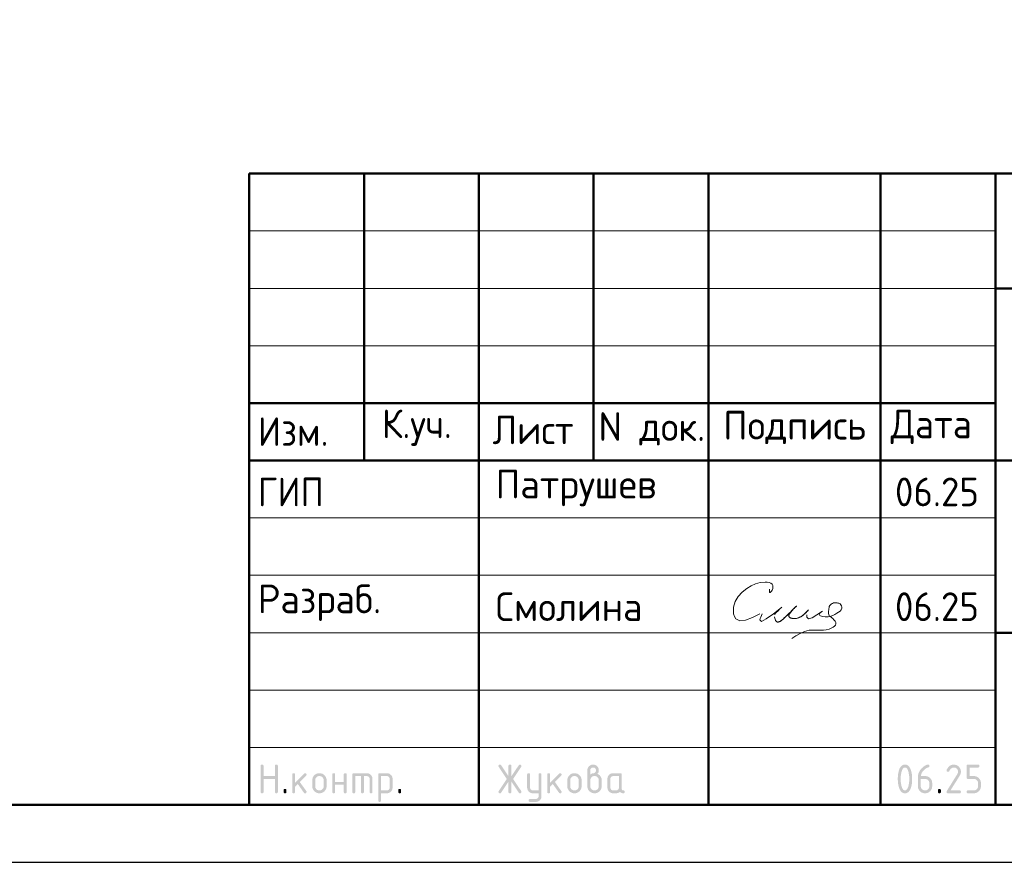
# Model space of a CAD drawing. Header units: millimetres. Extents: x 0 to 50400, y 0 to 35640.
# Tile 10 of 15: x 25200 to 35493, y 0 to 8808. Entities that reach past the tile are written whole.
import ezdxf

# ---------------------------------------------------------------- set-up
doc = ezdxf.new("R2010")
doc.units = ezdxf.units.MM
doc.layers.add('Standard', color=7, linetype='Continuous', lineweight=25)
doc.styles.add('ISOCPEUR', font='txt')

msp = doc.modelspace()

# ---------------------------------------------------------------- hatches: boundary and pattern name
at = {"layer": 'Standard', "linetype": 'Continuous', "lineweight": 25, "transparency": 33554687}
for points in [[(27719, 737), (27719, 1007), (27719, 1008), (27719, 1010), (27719, 1012), (27720, 1013), (27720, 1015), (27721, 1016), (27722, 1017), (27723, 1018), (27724, 1019), (27725, 1019), (27726, 1020), (27727, 1021), (27729, 1021), (27730, 1021), (27732, 1022), (27734, 1022), (27736, 1022), (27737, 1021), (27739, 1021), (27741, 1021), (27742, 1020), (27743, 1019), (27744, 1019), (27745, 1018), (27746, 1017), (27747, 1016), (27748, 1015), (27748, 1013), (27748, 1012), (27749, 1010), (27749, 1008), (27749, 1007), (27749, 902), (27869, 902), (27869, 1007), (27869, 1008), (27869, 1010), (27869, 1012), (27870, 1013), (27870, 1015), (27871, 1016), (27871, 1017), (27872, 1018), (27873, 1019), (27874, 1019), (27876, 1020), (27877, 1021), (27878, 1021), (27880, 1021), (27882, 1022), (27884, 1022), (27886, 1022), (27887, 1021), (27889, 1021), (27890, 1021), (27892, 1020), (27893, 1019), (27894, 1019), (27895, 1018), (27896, 1017), (27897, 1016), (27897, 1015), (27898, 1013), (27898, 1012), (27898, 1010), (27899, 1008), (27899, 1007), (27899, 737), (27899, 735), (27898, 733), (27898, 731), (27898, 730), (27897, 729), (27897, 727), (27896, 726), (27895, 725), (27894, 724), (27893, 724), (27892, 723), (27890, 722), (27889, 722), (27887, 722), (27886, 722), (27884, 722), (27882, 722), (27880, 722), (27878, 722), (27877, 722), (27876, 723), (27874, 724), (27873, 724), (27872, 725), (27871, 726), (27871, 727), (27870, 729), (27870, 730), (27869, 731), (27869, 733), (27869, 735), (27869, 737), (27869, 872), (27749, 872), (27749, 737), (27749, 735), (27749, 733), (27748, 731), (27748, 730), (27748, 729), (27747, 727), (27746, 726), (27745, 725), (27744, 724), (27743, 724), (27742, 723), (27741, 722), (27739, 722), (27737, 722), (27736, 722), (27734, 722), (27732, 722), (27730, 722), (27729, 722), (27727, 722), (27726, 723), (27725, 724), (27724, 724), (27723, 725), (27722, 726), (27721, 727), (27720, 729), (27720, 730), (27719, 731), (27719, 733), (27719, 735)], [(28079, 833), (28173, 927), (28174, 928), (28175, 929), (28177, 930), (28178, 930), (28179, 931), (28181, 931), (28182, 931), (28184, 931), (28186, 931), (28187, 931), (28189, 931), (28190, 930), (28192, 930), (28193, 929), (28194, 929), (28195, 928), (28196, 927), (28197, 926), (28197, 924), (28198, 923), (28198, 922), (28198, 920), (28199, 918), (28199, 916), (28199, 915), (28198, 914), (28198, 912), (28198, 911), (28197, 910), (28196, 908), (28195, 907), (28194, 906), (28128, 840), (28196, 745), (28197, 743), (28198, 741), (28199, 739), (28199, 736), (28199, 734), (28198, 733), (28198, 731), (28198, 730), (28197, 728), (28197, 727), (28196, 726), (28195, 725), (28194, 724), (28193, 724), (28192, 723), (28190, 722), (28189, 722), (28187, 722), (28186, 722), (28184, 722), (28182, 722), (28180, 722), (28178, 722), (28177, 723), (28175, 724), (28174, 725), (28172, 726), (28171, 728), (28107, 819), (28079, 791), (28079, 737), (28079, 735), (28078, 733), (28078, 731), (28078, 730), (28077, 729), (28077, 727), (28076, 726), (28075, 725), (28074, 724), (28073, 724), (28072, 723), (28070, 722), (28069, 722), (28067, 722), (28066, 722), (28064, 722), (28062, 722), (28060, 722), (28059, 722), (28057, 722), (28056, 723), (28055, 724), (28053, 724), (28052, 725), (28051, 726), (28051, 727), (28050, 729), (28050, 730), (28049, 731), (28049, 733), (28049, 735), (28049, 737), (28049, 916), (28049, 918), (28049, 920), (28049, 922), (28050, 923), (28050, 924), (28051, 926), (28051, 927), (28052, 928), (28053, 929), (28055, 929), (28056, 930), (28057, 930), (28059, 931), (28060, 931), (28062, 931), (28064, 931), (28066, 931), (28067, 931), (28069, 931), (28070, 930), (28072, 930), (28073, 929), (28074, 929), (28075, 928), (28076, 927), (28077, 926), (28077, 924), (28078, 923), (28078, 922), (28078, 920), (28079, 918), (28079, 916)], [(28498, 811), (28498, 737), (28498, 735), (28498, 733), (28498, 731), (28497, 730), (28497, 729), (28496, 727), (28496, 726), (28495, 725), (28494, 724), (28493, 724), (28491, 723), (28490, 722), (28489, 722), (28487, 722), (28485, 722), (28483, 722), (28481, 722), (28480, 722), (28478, 722), (28477, 722), (28475, 723), (28474, 724), (28473, 724), (28472, 725), (28471, 726), (28470, 727), (28470, 729), (28469, 730), (28469, 731), (28469, 733), (28468, 735), (28468, 737), (28468, 916), (28468, 918), (28469, 920), (28469, 922), (28469, 923), (28470, 924), (28470, 926), (28471, 927), (28472, 928), (28473, 929), (28474, 929), (28475, 930), (28477, 930), (28478, 931), (28480, 931), (28481, 931), (28483, 931), (28485, 931), (28487, 931), (28489, 931), (28490, 930), (28491, 930), (28493, 929), (28494, 929), (28495, 928), (28496, 927), (28496, 926), (28497, 924), (28497, 923), (28498, 922), (28498, 920), (28498, 918), (28498, 916), (28498, 841), (28588, 841), (28588, 916), (28588, 918), (28588, 920), (28588, 922), (28589, 923), (28589, 924), (28590, 926), (28591, 927), (28592, 928), (28593, 929), (28594, 929), (28595, 930), (28596, 930), (28598, 931), (28600, 931), (28601, 931), (28603, 931), (28605, 931), (28607, 931), (28608, 931), (28610, 930), (28611, 930), (28612, 929), (28613, 929), (28614, 928), (28615, 927), (28616, 926), (28617, 924), (28617, 923), (28618, 922), (28618, 920), (28618, 918), (28618, 916), (28618, 737), (28618, 735), (28618, 733), (28618, 731), (28617, 730), (28617, 729), (28616, 727), (28615, 726), (28614, 725), (28613, 724), (28612, 724), (28611, 723), (28610, 722), (28608, 722), (28607, 722), (28605, 722), (28603, 722), (28601, 722), (28600, 722), (28598, 722), (28596, 722), (28595, 723), (28594, 724), (28593, 724), (28592, 725), (28591, 726), (28590, 727), (28589, 729), (28589, 730), (28588, 731), (28588, 733), (28588, 735), (28588, 737), (28588, 811)], [(28693, 931), (28828, 931), (28831, 931), (28834, 931), (28837, 931), (28840, 930), (28843, 930), (28846, 929), (28849, 928), (28851, 927), (28854, 926), (28856, 925), (28859, 923), (28861, 922), (28864, 920), (28866, 918), (28868, 916), (28871, 914), (28873, 912), (28875, 909), (28877, 907), (28878, 905), (28880, 902), (28881, 900), (28883, 897), (28884, 895), (28885, 892), (28886, 889), (28886, 886), (28887, 883), (28887, 881), (28888, 878), (28888, 875), (28888, 871), (28888, 737), (28888, 735), (28888, 733), (28888, 731), (28887, 730), (28887, 729), (28886, 727), (28885, 726), (28884, 725), (28883, 724), (28882, 724), (28881, 723), (28880, 722), (28878, 722), (28877, 722), (28875, 722), (28873, 722), (28871, 722), (28869, 722), (28868, 722), (28866, 722), (28865, 723), (28864, 724), (28863, 724), (28862, 725), (28861, 726), (28860, 727), (28859, 729), (28859, 730), (28858, 731), (28858, 733), (28858, 735), (28858, 737), (28858, 871), (28858, 875), (28857, 877), (28857, 880), (28856, 883), (28855, 886), (28853, 888), (28851, 891), (28849, 893), (28847, 895), (28845, 896), (28842, 898), (28840, 899), (28837, 900), (28834, 901), (28831, 901), (28828, 901), (28798, 901), (28798, 737), (28798, 735), (28798, 733), (28798, 731), (28797, 730), (28797, 729), (28796, 727), (28795, 726), (28794, 725), (28793, 724), (28792, 724), (28791, 723), (28790, 722), (28788, 722), (28787, 722), (28785, 722), (28783, 722), (28781, 722), (28780, 722), (28778, 722), (28777, 722), (28775, 723), (28774, 724), (28773, 724), (28772, 725), (28771, 726), (28770, 727), (28769, 729), (28769, 730), (28769, 731), (28768, 733), (28768, 735), (28768, 737), (28768, 901), (28708, 901), (28708, 737), (28708, 735), (28708, 733), (28708, 731), (28707, 730), (28707, 729), (28706, 727), (28705, 726), (28704, 725), (28704, 724), (28702, 724), (28701, 723), (28700, 722), (28698, 722), (28697, 722), (28695, 722), (28693, 722), (28691, 722), (28690, 722), (28688, 722), (28687, 722), (28685, 723), (28684, 724), (28683, 724), (28682, 725), (28681, 726), (28680, 727), (28680, 729), (28679, 730), (28679, 731), (28678, 733), (28678, 735), (28678, 737), (28678, 916), (28678, 918), (28678, 920), (28679, 922), (28679, 923), (28680, 924), (28680, 926), (28681, 927), (28682, 928), (28683, 929), (28684, 929), (28685, 930), (28687, 930), (28688, 931), (28690, 931), (28691, 931)], [(30310, 844), (30233, 728), (30232, 726), (30230, 725), (30229, 724), (30227, 723), (30226, 722), (30224, 722), (30222, 722), (30220, 722), (30218, 722), (30217, 722), (30215, 722), (30214, 723), (30212, 723), (30211, 724), (30210, 724), (30209, 725), (30208, 726), (30207, 728), (30207, 729), (30206, 730), (30206, 732), (30206, 734), (30205, 735), (30205, 737), (30205, 739), (30206, 741), (30207, 743), (30208, 745), (30292, 871), (30208, 998), (30207, 1000), (30206, 1002), (30205, 1004), (30205, 1006), (30205, 1008), (30206, 1010), (30206, 1011), (30206, 1013), (30207, 1014), (30207, 1015), (30208, 1017), (30209, 1018), (30210, 1019), (30211, 1019), (30212, 1020), (30214, 1021), (30215, 1021), (30217, 1021), (30218, 1022), (30220, 1022), (30222, 1022), (30224, 1021), (30226, 1021), (30227, 1020), (30229, 1019), (30230, 1018), (30232, 1016), (30233, 1015), (30310, 899), (30310, 1007), (30310, 1008), (30310, 1010), (30311, 1012), (30311, 1013), (30312, 1015), (30312, 1016), (30313, 1017), (30314, 1018), (30315, 1019), (30316, 1019), (30317, 1020), (30319, 1021), (30320, 1021), (30322, 1021), (30323, 1022), (30325, 1022), (30327, 1022), (30329, 1021), (30330, 1021), (30332, 1021), (30333, 1020), (30334, 1019), (30336, 1019), (30337, 1018), (30337, 1017), (30338, 1016), (30339, 1015), (30339, 1013), (30340, 1012), (30340, 1010), (30340, 1008), (30340, 1007), (30340, 899), (30418, 1015), (30419, 1016), (30420, 1018), (30422, 1019), (30423, 1020), (30425, 1021), (30427, 1021), (30428, 1022), (30430, 1022), (30432, 1022), (30433, 1021), (30435, 1021), (30436, 1020), (30437, 1020), (30439, 1019), (30440, 1018), (30441, 1017), (30442, 1016), (30443, 1015), (30444, 1013), (30444, 1012), (30445, 1011), (30445, 1009), (30445, 1008), (30445, 1006), (30445, 1004), (30445, 1002), (30444, 1000), (30443, 998), (30358, 871), (30443, 745), (30444, 743), (30445, 741), (30445, 739), (30445, 737), (30445, 735), (30445, 734), (30445, 732), (30444, 731), (30444, 730), (30443, 728), (30442, 727), (30441, 726), (30440, 725), (30439, 724), (30438, 723), (30436, 723), (30435, 722), (30434, 722), (30432, 722), (30431, 722), (30429, 722), (30427, 722), (30425, 722), (30423, 723), (30422, 724), (30420, 725), (30419, 726), (30418, 728), (30340, 844), (30340, 737), (30340, 735), (30340, 733), (30340, 731), (30339, 730), (30339, 729), (30338, 727), (30337, 726), (30337, 725), (30336, 724), (30334, 724), (30333, 723), (30332, 722), (30330, 722), (30329, 722), (30327, 722), (30325, 722), (30323, 722), (30322, 722), (30320, 722), (30319, 722), (30317, 723), (30316, 724), (30315, 724), (30314, 725), (30313, 726), (30312, 727), (30312, 729), (30311, 730), (30311, 731), (30310, 733), (30310, 735), (30310, 737)], [(30625, 691), (30625, 722), (30565, 722), (30562, 722), (30559, 722), (30556, 722), (30553, 723), (30550, 723), (30547, 724), (30545, 725), (30542, 726), (30539, 727), (30537, 728), (30534, 730), (30532, 731), (30529, 733), (30527, 735), (30525, 737), (30523, 739), (30521, 741), (30519, 744), (30517, 746), (30515, 748), (30513, 751), (30512, 753), (30511, 756), (30510, 758), (30509, 761), (30508, 764), (30507, 767), (30506, 769), (30506, 772), (30506, 775), (30505, 778), (30505, 781), (30505, 916), (30505, 918), (30506, 920), (30506, 922), (30506, 923), (30507, 924), (30507, 926), (30508, 927), (30509, 928), (30510, 929), (30511, 929), (30512, 930), (30514, 930), (30515, 931), (30517, 931), (30518, 931), (30520, 931), (30522, 931), (30524, 931), (30526, 931), (30527, 930), (30528, 930), (30530, 929), (30531, 929), (30532, 928), (30533, 927), (30533, 926), (30534, 924), (30534, 923), (30535, 922), (30535, 920), (30535, 918), (30535, 916), (30535, 782), (30535, 779), (30536, 776), (30536, 773), (30538, 770), (30539, 768), (30540, 765), (30542, 763), (30544, 760), (30546, 758), (30549, 757), (30551, 755), (30554, 754), (30557, 753), (30559, 752), (30562, 752), (30565, 752), (30625, 752), (30625, 916), (30625, 918), (30625, 920), (30625, 922), (30626, 923), (30626, 924), (30627, 926), (30628, 927), (30629, 928), (30630, 929), (30631, 929), (30632, 930), (30633, 930), (30635, 931), (30636, 931), (30638, 931), (30640, 931), (30642, 931), (30644, 931), (30645, 931), (30647, 930), (30648, 930), (30649, 929), (30650, 929), (30651, 928), (30652, 927), (30653, 926), (30654, 924), (30654, 923), (30655, 922), (30655, 920), (30655, 918), (30655, 916), (30655, 692), (30655, 688), (30655, 685), (30655, 682), (30654, 680), (30653, 677), (30653, 674), (30652, 671), (30651, 669), (30650, 666), (30648, 663), (30647, 661), (30645, 658), (30644, 656), (30642, 654), (30640, 651), (30638, 649), (30636, 647), (30634, 645), (30631, 643), (30629, 641), (30627, 640), (30624, 638), (30621, 637), (30619, 636), (30616, 635), (30613, 634), (30611, 633), (30608, 633), (30605, 632), (30602, 632), (30599, 632), (30596, 632), (30535, 632), (30534, 632), (30532, 632), (30530, 632), (30529, 633), (30527, 633), (30526, 634), (30525, 634), (30524, 635), (30523, 636), (30522, 638), (30522, 639), (30521, 640), (30521, 642), (30521, 643), (30520, 645), (30520, 647), (30520, 648), (30521, 650), (30521, 651), (30522, 652), (30522, 654), (30523, 655), (30524, 656), (30525, 657), (30526, 658), (30527, 659), (30529, 660), (30530, 661), (30531, 661), (30533, 661), (30534, 662), (30535, 662), (30595, 662), (30598, 662), (30601, 662), (30604, 663), (30607, 664), (30609, 665), (30612, 666), (30614, 668), (30616, 670), (30619, 672), (30620, 675), (30622, 677), (30623, 680), (30624, 682), (30624, 685), (30625, 688)], [(30745, 833), (30840, 927), (30841, 928), (30842, 929), (30843, 930), (30844, 930), (30846, 931), (30847, 931), (30849, 931), (30850, 931), (30852, 931), (30854, 931), (30855, 931), (30857, 930), (30858, 930), (30859, 929), (30860, 929), (30861, 928), (30862, 927), (30863, 926), (30864, 924), (30864, 923), (30865, 922), (30865, 920), (30865, 918), (30865, 916), (30865, 915), (30865, 914), (30865, 912), (30864, 911), (30863, 910), (30863, 908), (30862, 907), (30861, 906), (30795, 840), (30862, 745), (30864, 743), (30864, 741), (30865, 739), (30865, 736), (30865, 734), (30865, 733), (30865, 731), (30864, 730), (30864, 728), (30863, 727), (30862, 726), (30861, 725), (30860, 724), (30859, 724), (30858, 723), (30857, 722), (30855, 722), (30854, 722), (30852, 722), (30850, 722), (30848, 722), (30846, 722), (30845, 722), (30843, 723), (30842, 724), (30840, 725), (30839, 726), (30838, 728), (30773, 819), (30745, 791), (30745, 737), (30745, 735), (30745, 733), (30745, 731), (30744, 730), (30744, 729), (30743, 727), (30742, 726), (30741, 725), (30741, 724), (30739, 724), (30738, 723), (30737, 722), (30735, 722), (30734, 722), (30732, 722), (30730, 722), (30728, 722), (30727, 722), (30725, 722), (30724, 722), (30722, 723), (30721, 724), (30720, 724), (30719, 725), (30718, 726), (30717, 727), (30717, 729), (30716, 730), (30716, 731), (30715, 733), (30715, 735), (30715, 737), (30715, 916), (30715, 918), (30715, 920), (30716, 922), (30716, 923), (30717, 924), (30717, 926), (30718, 927), (30719, 928), (30720, 929), (30721, 929), (30722, 930), (30724, 930), (30725, 931), (30727, 931), (30728, 931), (30730, 931), (30732, 931), (30734, 931), (30735, 931), (30737, 930), (30738, 930), (30739, 929), (30741, 929), (30741, 928), (30742, 927), (30743, 926), (30744, 924), (30744, 923), (30745, 922), (30745, 920), (30745, 918), (30745, 916)], [(34965, 1022), (34968, 1022), (34972, 1021), (34976, 1021), (34980, 1020), (34983, 1019), (34987, 1018), (34990, 1017), (34993, 1016), (34997, 1015), (35000, 1013), (35003, 1011), (35006, 1009), (35009, 1007), (35012, 1005), (35015, 1002), (35018, 1000), (35020, 997), (35023, 994), (35025, 991), (35027, 988), (35029, 985), (35031, 982), (35033, 979), (35034, 975), (35035, 972), (35036, 969), (35038, 965), (35038, 962), (35039, 958), (35039, 954), (35040, 950), (35040, 947), (35040, 941), (35039, 936), (35038, 930), (35036, 925), (35034, 920), (35032, 914), (35029, 909), (35026, 903), (34931, 752), (35025, 752), (35026, 752), (35028, 751), (35030, 751), (35031, 751), (35033, 750), (35034, 749), (35035, 749), (35036, 748), (35037, 747), (35037, 746), (35038, 745), (35039, 743), (35039, 742), (35039, 740), (35040, 738), (35040, 737), (35040, 735), (35039, 733), (35039, 731), (35039, 730), (35038, 729), (35037, 727), (35037, 726), (35036, 725), (35035, 724), (35034, 724), (35033, 723), (35031, 722), (35030, 722), (35028, 722), (35026, 722), (35025, 722), (34905, 722), (34903, 722), (34901, 722), (34899, 722), (34898, 722), (34897, 723), (34895, 724), (34894, 724), (34893, 725), (34892, 726), (34892, 727), (34891, 729), (34891, 730), (34890, 731), (34890, 733), (34890, 735), (34890, 737), (34890, 739), (34890, 741), (34891, 743), (34892, 745), (35002, 922), (35004, 925), (35005, 928), (35007, 931), (35008, 934), (35009, 937), (35009, 940), (35010, 943), (35010, 946), (35010, 951), (35009, 955), (35008, 960), (35006, 964), (35005, 968), (35002, 971), (35000, 975), (34996, 978), (34993, 982), (34989, 984), (34986, 987), (34982, 988), (34978, 990), (34974, 991), (34969, 991), (34965, 991), (34961, 991), (34958, 991), (34955, 990), (34952, 989), (34949, 988), (34946, 986), (34943, 984), (34940, 982), (34937, 980), (34934, 977), (34931, 974), (34929, 970), (34926, 967), (34923, 963), (34920, 958), (34918, 954), (34917, 952), (34915, 951), (34914, 949), (34912, 948), (34911, 947), (34909, 947), (34907, 947), (34905, 947), (34903, 947), (34901, 947), (34899, 947), (34898, 947), (34897, 948), (34895, 949), (34894, 949), (34893, 950), (34892, 951), (34892, 952), (34891, 954), (34891, 955), (34890, 956), (34890, 958), (34890, 960), (34890, 961), (34890, 963), (34890, 965), (34890, 966), (34891, 968), (34894, 974), (34898, 980), (34902, 986), (34906, 991), (34910, 996), (34914, 1000), (34919, 1005), (34923, 1008), (34928, 1011), (34933, 1014), (34938, 1016), (34943, 1018), (34948, 1020), (34953, 1021), (34959, 1022)], [(35100, 887), (35100, 1007), (35100, 1008), (35100, 1010), (35100, 1012), (35100, 1013), (35101, 1015), (35102, 1016), (35102, 1017), (35103, 1018), (35104, 1019), (35105, 1019), (35107, 1020), (35108, 1021), (35109, 1021), (35111, 1021), (35113, 1022), (35114, 1022), (35219, 1022), (35221, 1022), (35223, 1021), (35224, 1021), (35226, 1021), (35227, 1020), (35228, 1019), (35229, 1019), (35230, 1018), (35231, 1017), (35232, 1016), (35233, 1014), (35233, 1013), (35234, 1012), (35234, 1010), (35234, 1008), (35234, 1007), (35234, 1005), (35234, 1003), (35234, 1001), (35233, 1000), (35233, 999), (35232, 997), (35231, 996), (35230, 995), (35229, 994), (35228, 994), (35227, 993), (35226, 992), (35224, 992), (35223, 992), (35221, 991), (35219, 991), (35130, 991), (35130, 902), (35174, 902), (35178, 902), (35182, 901), (35186, 901), (35189, 900), (35193, 900), (35196, 899), (35200, 897), (35203, 896), (35207, 895), (35210, 893), (35213, 891), (35216, 889), (35219, 887), (35222, 885), (35225, 882), (35227, 880), (35230, 877), (35232, 874), (35235, 871), (35237, 868), (35239, 865), (35241, 862), (35242, 859), (35244, 855), (35245, 852), (35246, 849), (35247, 845), (35248, 841), (35249, 838), (35249, 834), (35249, 830), (35249, 827), (35249, 797), (35249, 793), (35249, 789), (35249, 785), (35248, 782), (35247, 778), (35246, 775), (35245, 771), (35244, 768), (35242, 764), (35241, 761), (35239, 758), (35237, 755), (35235, 752), (35232, 749), (35230, 746), (35227, 743), (35224, 741), (35222, 738), (35219, 736), (35216, 734), (35213, 732), (35209, 730), (35206, 728), (35203, 727), (35200, 726), (35196, 725), (35193, 724), (35189, 723), (35186, 722), (35182, 722), (35178, 722), (35174, 722), (35114, 722), (35113, 722), (35111, 722), (35109, 722), (35108, 722), (35107, 723), (35105, 724), (35104, 724), (35103, 725), (35102, 726), (35102, 727), (35101, 729), (35100, 730), (35100, 731), (35100, 733), (35100, 735), (35100, 737), (35100, 738), (35100, 740), (35100, 742), (35100, 743), (35101, 745), (35102, 746), (35102, 747), (35103, 748), (35104, 749), (35105, 749), (35107, 750), (35108, 751), (35109, 751), (35111, 751), (35113, 752), (35114, 752), (35174, 752), (35179, 752), (35183, 752), (35188, 753), (35192, 755), (35196, 756), (35199, 759), (35203, 761), (35206, 765), (35209, 768), (35212, 772), (35214, 775), (35216, 779), (35218, 783), (35218, 788), (35219, 792), (35219, 797), (35219, 827), (35219, 831), (35218, 836), (35218, 840), (35216, 844), (35214, 848), (35212, 851), (35209, 855), (35206, 858), (35203, 862), (35199, 864), (35195, 867), (35192, 868), (35188, 870), (35183, 871), (35179, 872), (35174, 872), (35114, 872), (35113, 872), (35111, 872), (35109, 872), (35108, 872), (35107, 873), (35105, 874), (35104, 874), (35103, 875), (35102, 876), (35102, 877), (35101, 879), (35100, 880), (35100, 881), (35100, 883), (35100, 885)], [(27959, 752), (27959, 753), (27959, 755), (27959, 757), (27960, 758), (27960, 760), (27961, 761), (27962, 762), (27963, 763), (27963, 764), (27965, 765), (27966, 765), (27967, 766), (27969, 766), (27970, 766), (27972, 767), (27974, 767), (27976, 767), (27977, 766), (27979, 766), (27980, 766), (27982, 765), (27983, 765), (27984, 764), (27985, 763), (27986, 762), (27987, 761), (27987, 760), (27988, 758), (27988, 757), (27989, 755), (27989, 753), (27989, 752), (27989, 737), (27989, 735), (27989, 733), (27988, 731), (27988, 730), (27987, 729), (27987, 727), (27986, 726), (27985, 725), (27984, 724), (27983, 724), (27982, 723), (27980, 722), (27979, 722), (27977, 722), (27976, 722), (27974, 722), (27972, 722), (27970, 722), (27969, 722), (27967, 722), (27966, 723), (27965, 724), (27963, 724), (27963, 725), (27962, 726), (27961, 727), (27960, 729), (27960, 730), (27959, 731), (27959, 733), (27959, 735), (27959, 737)], [(29158, 752), (29158, 753), (29158, 755), (29158, 757), (29159, 758), (29159, 760), (29160, 761), (29161, 762), (29162, 763), (29163, 764), (29164, 765), (29165, 765), (29166, 766), (29168, 766), (29169, 766), (29171, 767), (29173, 767), (29175, 767), (29177, 766), (29178, 766), (29180, 766), (29181, 765), (29182, 765), (29183, 764), (29184, 763), (29185, 762), (29186, 761), (29187, 760), (29187, 758), (29188, 757), (29188, 755), (29188, 753), (29188, 752), (29188, 737), (29188, 735), (29188, 733), (29188, 731), (29187, 730), (29187, 729), (29186, 727), (29185, 726), (29184, 725), (29183, 724), (29182, 724), (29181, 723), (29180, 722), (29178, 722), (29177, 722), (29175, 722), (29173, 722), (29171, 722), (29169, 722), (29168, 722), (29166, 722), (29165, 723), (29164, 724), (29163, 724), (29162, 725), (29161, 726), (29160, 727), (29159, 729), (29159, 730), (29158, 731), (29158, 733), (29158, 735), (29158, 737)], [(34800, 752), (34800, 753), (34800, 755), (34800, 757), (34801, 758), (34801, 760), (34802, 761), (34803, 762), (34804, 763), (34804, 764), (34806, 765), (34807, 765), (34808, 766), (34810, 766), (34811, 766), (34813, 767), (34815, 767), (34817, 767), (34818, 766), (34820, 766), (34821, 766), (34823, 765), (34824, 765), (34825, 764), (34826, 763), (34827, 762), (34828, 761), (34828, 760), (34829, 758), (34829, 757), (34830, 755), (34830, 753), (34830, 752), (34830, 737), (34830, 735), (34830, 733), (34829, 731), (34829, 730), (34828, 729), (34828, 727), (34827, 726), (34826, 725), (34825, 724), (34824, 724), (34823, 723), (34821, 722), (34820, 722), (34818, 722), (34817, 722), (34815, 722), (34813, 722), (34811, 722), (34810, 722), (34808, 722), (34807, 723), (34806, 724), (34804, 724), (34804, 725), (34803, 726), (34802, 727), (34801, 729), (34801, 730), (34800, 731), (34800, 733), (34800, 735), (34800, 737)]]:
    msp.add_hatch(color=7, dxfattribs=at).paths.add_polyline_path(points, flags=16)
h = msp.add_hatch(color=7, dxfattribs=at)
h.paths.add_polyline_path([(28259, 796), (28259, 856), (28259, 860), (28259, 864), (28259, 868), (28260, 871), (28261, 875), (28262, 878), (28263, 882), (28264, 885), (28265, 889), (28267, 892), (28269, 895), (28271, 898), (28273, 901), (28275, 904), (28278, 907), (28280, 909), (28283, 912), (28286, 915), (28289, 917), (28292, 919), (28295, 921), (28298, 923), (28301, 925), (28305, 926), (28308, 927), (28311, 928), (28315, 929), (28318, 930), (28322, 931), (28326, 931), (28329, 931), (28333, 931), (28337, 931), (28341, 931), (28345, 931), (28349, 930), (28352, 929), (28356, 928), (28359, 927), (28362, 926), (28366, 925), (28369, 923), (28372, 921), (28375, 919), (28378, 917), (28381, 915), (28384, 912), (28387, 910), (28389, 907), (28392, 904), (28394, 901), (28396, 898), (28398, 895), (28400, 892), (28401, 889), (28403, 886), (28404, 882), (28405, 879), (28406, 875), (28407, 872), (28408, 868), (28408, 864), (28408, 860), (28408, 856), (28408, 796), (28408, 793), (28408, 789), (28408, 785), (28407, 781), (28406, 778), (28405, 774), (28404, 771), (28403, 768), (28401, 764), (28400, 761), (28398, 758), (28396, 755), (28394, 752), (28391, 749), (28389, 746), (28386, 743), (28384, 741), (28381, 738), (28378, 736), (28375, 734), (28372, 732), (28369, 730), (28365, 728), (28362, 727), (28359, 726), (28355, 725), (28352, 724), (28348, 723), (28345, 722), (28341, 722), (28337, 722), (28333, 722), (28329, 722), (28326, 722), (28322, 722), (28318, 723), (28315, 724), (28311, 725), (28308, 726), (28305, 727), (28301, 728), (28298, 730), (28295, 732), (28292, 734), (28289, 736), (28286, 738), (28283, 741), (28280, 743), (28278, 746), (28275, 749), (28273, 752), (28271, 755), (28269, 758), (28267, 761), (28265, 764), (28264, 768), (28263, 771), (28262, 774), (28261, 778), (28260, 781), (28259, 785), (28259, 789), (28259, 793)], flags=16)
h.paths.add_polyline_path([(28378, 797), (28378, 857), (28378, 861), (28377, 866), (28377, 870), (28375, 874), (28373, 878), (28371, 881), (28368, 885), (28365, 888), (28362, 892), (28358, 894), (28355, 897), (28351, 898), (28347, 900), (28342, 901), (28338, 902), (28333, 902), (28329, 902), (28324, 901), (28320, 900), (28316, 898), (28312, 897), (28309, 894), (28305, 892), (28302, 888), (28298, 885), (28296, 881), (28293, 878), (28292, 874), (28290, 870), (28289, 866), (28289, 861), (28289, 857), (28289, 797), (28289, 792), (28289, 788), (28290, 783), (28292, 779), (28293, 775), (28296, 772), (28298, 768), (28302, 765), (28305, 761), (28308, 759), (28312, 756), (28316, 755), (28320, 753), (28324, 752), (28329, 752), (28333, 752), (28338, 752), (28342, 752), (28347, 753), (28351, 755), (28355, 757), (28358, 759), (28362, 761), (28365, 765), (28368, 768), (28371, 772), (28373, 775), (28375, 779), (28377, 783), (28377, 788), (28378, 792)])
h = msp.add_hatch(color=7, dxfattribs=at)
h.paths.add_polyline_path([(28948, 916), (28948, 918), (28948, 920), (28949, 922), (28949, 923), (28950, 924), (28950, 926), (28951, 927), (28952, 928), (28953, 929), (28954, 929), (28955, 930), (28957, 930), (28958, 931), (28960, 931), (28961, 931), (28963, 931), (29038, 931), (29041, 931), (29044, 931), (29047, 931), (29050, 930), (29053, 930), (29056, 929), (29059, 928), (29061, 927), (29064, 926), (29066, 925), (29069, 923), (29071, 922), (29074, 920), (29076, 918), (29078, 916), (29080, 914), (29083, 912), (29085, 910), (29086, 907), (29088, 905), (29090, 902), (29091, 900), (29092, 897), (29094, 895), (29095, 892), (29095, 889), (29096, 886), (29097, 884), (29097, 881), (29098, 878), (29098, 875), (29098, 871), (29098, 781), (29098, 778), (29098, 775), (29097, 772), (29097, 769), (29096, 767), (29095, 764), (29095, 761), (29094, 758), (29092, 756), (29091, 753), (29090, 751), (29088, 748), (29086, 746), (29085, 744), (29083, 741), (29081, 739), (29078, 737), (29076, 735), (29074, 733), (29071, 731), (29069, 730), (29066, 728), (29064, 727), (29061, 726), (29059, 725), (29056, 724), (29053, 723), (29050, 723), (29047, 722), (29044, 722), (29041, 722), (29038, 722), (28978, 722), (28978, 647), (28978, 645), (28978, 643), (28978, 641), (28977, 640), (28977, 639), (28976, 638), (28975, 636), (28974, 635), (28973, 634), (28972, 634), (28971, 633), (28970, 633), (28968, 632), (28967, 632), (28965, 632), (28963, 632), (28961, 632), (28960, 632), (28958, 632), (28957, 633), (28955, 633), (28954, 634), (28953, 634), (28952, 635), (28951, 636), (28950, 638), (28950, 639), (28949, 640), (28949, 641), (28948, 643), (28948, 645), (28948, 647)], flags=16)
h.paths.add_polyline_path([(28978, 901), (28978, 752), (29038, 752), (29041, 752), (29044, 752), (29047, 753), (29049, 754), (29052, 755), (29054, 757), (29057, 758), (29059, 760), (29061, 763), (29063, 765), (29065, 767), (29066, 770), (29067, 773), (29067, 776), (29068, 778), (29068, 782), (29068, 871), (29068, 875), (29067, 877), (29067, 880), (29066, 883), (29065, 886), (29063, 888), (29061, 891), (29059, 893), (29057, 895), (29055, 896), (29052, 898), (29050, 899), (29047, 900), (29044, 901), (29041, 901), (29038, 901)])
h = msp.add_hatch(color=7, dxfattribs=at)
h.paths.add_polyline_path([(30925, 796), (30925, 856), (30925, 860), (30925, 864), (30926, 868), (30926, 871), (30927, 875), (30928, 878), (30929, 882), (30930, 885), (30932, 889), (30934, 892), (30935, 895), (30937, 898), (30939, 901), (30942, 904), (30944, 907), (30947, 909), (30950, 912), (30952, 915), (30955, 917), (30958, 919), (30961, 921), (30965, 923), (30968, 925), (30971, 926), (30974, 927), (30978, 928), (30981, 929), (30985, 930), (30988, 931), (30992, 931), (30996, 931), (31000, 931), (31004, 931), (31008, 931), (31011, 931), (31015, 930), (31019, 929), (31022, 928), (31026, 927), (31029, 926), (31032, 925), (31035, 923), (31039, 921), (31042, 919), (31045, 917), (31047, 915), (31050, 912), (31053, 910), (31056, 907), (31058, 904), (31060, 901), (31063, 898), (31065, 895), (31066, 892), (31068, 889), (31069, 886), (31071, 882), (31072, 879), (31073, 875), (31073, 872), (31074, 868), (31074, 864), (31075, 860), (31075, 856), (31075, 796), (31075, 793), (31074, 789), (31074, 785), (31073, 781), (31073, 778), (31072, 774), (31071, 771), (31069, 768), (31068, 764), (31066, 761), (31064, 758), (31062, 755), (31060, 752), (31058, 749), (31056, 746), (31053, 743), (31050, 741), (31047, 738), (31044, 736), (31041, 734), (31038, 732), (31035, 730), (31032, 728), (31029, 727), (31025, 726), (31022, 725), (31018, 724), (31015, 723), (31011, 722), (31007, 722), (31004, 722), (31000, 722), (30996, 722), (30992, 722), (30988, 722), (30985, 723), (30981, 724), (30978, 725), (30974, 726), (30971, 727), (30968, 728), (30965, 730), (30961, 732), (30958, 734), (30955, 736), (30952, 738), (30950, 741), (30947, 743), (30944, 746), (30942, 749), (30939, 752), (30937, 755), (30935, 758), (30934, 761), (30932, 764), (30930, 768), (30929, 771), (30928, 774), (30927, 778), (30926, 781), (30926, 785), (30925, 789), (30925, 793)], flags=16)
h.paths.add_polyline_path([(31045, 797), (31045, 857), (31045, 861), (31044, 866), (31043, 870), (31041, 874), (31040, 878), (31037, 881), (31035, 885), (31032, 888), (31028, 892), (31025, 894), (31021, 897), (31017, 898), (31013, 900), (31009, 901), (31004, 902), (31000, 902), (30995, 902), (30991, 901), (30987, 900), (30983, 898), (30979, 897), (30975, 894), (30971, 892), (30968, 888), (30965, 885), (30962, 881), (30960, 878), (30958, 874), (30957, 870), (30956, 866), (30955, 861), (30955, 857), (30955, 797), (30955, 792), (30956, 788), (30957, 783), (30958, 779), (30960, 775), (30962, 772), (30965, 768), (30968, 765), (30971, 761), (30975, 759), (30979, 756), (30983, 755), (30986, 753), (30991, 752), (30995, 752), (31000, 752), (31004, 752), (31009, 752), (31013, 753), (31017, 755), (31021, 757), (31025, 759), (31028, 761), (31032, 765), (31035, 768), (31037, 772), (31040, 775), (31041, 779), (31043, 783), (31044, 788), (31045, 792)])
h = msp.add_hatch(color=7, dxfattribs=at)
h.paths.add_polyline_path([(31165, 916), (31170, 920), (31174, 923), (31179, 926), (31183, 928), (31188, 930), (31192, 931), (31196, 931), (31200, 931), (31202, 931), (31204, 932), (31207, 933), (31209, 934), (31211, 935), (31213, 937), (31215, 939), (31217, 942), (31219, 944), (31221, 947), (31222, 949), (31223, 952), (31224, 954), (31224, 957), (31225, 959), (31225, 961), (31225, 965), (31224, 968), (31224, 970), (31223, 973), (31222, 976), (31220, 978), (31218, 981), (31216, 983), (31214, 985), (31212, 987), (31209, 988), (31207, 989), (31204, 990), (31201, 991), (31198, 991), (31195, 991), (31192, 991), (31189, 991), (31186, 990), (31183, 989), (31181, 988), (31178, 987), (31176, 985), (31174, 983), (31171, 981), (31170, 978), (31168, 976), (31167, 973), (31166, 970), (31165, 967), (31165, 965), (31165, 961)])
h.paths.add_polyline_path([(31240, 925), (31245, 923), (31249, 920), (31254, 918), (31258, 914), (31262, 911), (31266, 907), (31269, 903), (31272, 898), (31275, 893), (31278, 888), (31280, 883), (31282, 878), (31283, 873), (31284, 868), (31285, 862), (31285, 857), (31285, 797), (31285, 793), (31284, 789), (31284, 785), (31283, 781), (31282, 778), (31281, 774), (31280, 771), (31279, 768), (31278, 764), (31276, 761), (31274, 758), (31272, 755), (31270, 752), (31268, 749), (31265, 746), (31263, 743), (31260, 741), (31257, 738), (31254, 736), (31251, 734), (31248, 732), (31245, 730), (31242, 728), (31238, 727), (31235, 726), (31232, 725), (31228, 724), (31225, 723), (31221, 722), (31217, 722), (31214, 722), (31210, 722), (31206, 722), (31202, 722), (31198, 722), (31195, 723), (31191, 724), (31188, 725), (31184, 726), (31181, 727), (31177, 728), (31174, 730), (31171, 732), (31168, 734), (31165, 736), (31162, 738), (31159, 741), (31157, 743), (31154, 746), (31151, 749), (31149, 752), (31147, 755), (31145, 758), (31143, 761), (31142, 764), (31140, 768), (31139, 771), (31138, 774), (31137, 778), (31136, 782), (31136, 785), (31135, 789), (31135, 793), (31135, 797), (31135, 962), (31135, 965), (31135, 968), (31135, 971), (31136, 974), (31136, 977), (31137, 979), (31138, 982), (31139, 985), (31140, 987), (31142, 990), (31143, 993), (31145, 995), (31146, 997), (31148, 1000), (31150, 1002), (31152, 1004), (31154, 1006), (31157, 1008), (31159, 1010), (31161, 1012), (31164, 1013), (31166, 1015), (31169, 1016), (31172, 1017), (31174, 1018), (31177, 1019), (31180, 1020), (31183, 1020), (31186, 1021), (31189, 1021), (31192, 1022), (31195, 1022), (31198, 1022), (31201, 1021), (31204, 1021), (31207, 1020), (31210, 1020), (31212, 1019), (31215, 1018), (31218, 1017), (31221, 1016), (31223, 1015), (31226, 1013), (31228, 1012), (31230, 1010), (31233, 1008), (31235, 1006), (31237, 1004), (31239, 1002), (31241, 1000), (31243, 997), (31245, 995), (31246, 992), (31248, 990), (31249, 987), (31250, 985), (31251, 982), (31252, 979), (31253, 976), (31253, 974), (31254, 971), (31254, 968), (31254, 965), (31254, 962), (31254, 956), (31254, 951), (31253, 946), (31251, 941), (31249, 937), (31246, 933), (31243, 929)], flags=16)
h.paths.add_polyline_path([(31254, 797), (31254, 857), (31254, 861), (31254, 866), (31253, 870), (31251, 874), (31250, 878), (31247, 881), (31245, 885), (31241, 888), (31238, 892), (31235, 894), (31231, 897), (31227, 898), (31223, 900), (31219, 901), (31214, 902), (31210, 902), (31205, 902), (31201, 901), (31196, 900), (31192, 898), (31188, 897), (31185, 894), (31181, 892), (31178, 888), (31175, 885), (31172, 881), (31170, 878), (31168, 874), (31167, 870), (31166, 866), (31165, 861), (31165, 857), (31165, 797), (31165, 792), (31166, 788), (31167, 783), (31168, 779), (31170, 775), (31172, 772), (31175, 768), (31178, 765), (31181, 761), (31185, 759), (31188, 756), (31192, 755), (31196, 753), (31201, 752), (31205, 752), (31210, 752), (31214, 752), (31219, 752), (31223, 753), (31227, 755), (31231, 757), (31235, 759), (31238, 761), (31241, 765), (31245, 768), (31247, 772), (31250, 775), (31251, 779), (31253, 783), (31254, 788), (31254, 792)])
h = msp.add_hatch(color=7, dxfattribs=at)
h.paths.add_polyline_path([(31464, 901), (31405, 901), (31401, 901), (31399, 901), (31396, 900), (31393, 899), (31390, 898), (31388, 896), (31386, 895), (31383, 893), (31381, 890), (31380, 888), (31378, 886), (31377, 883), (31376, 880), (31375, 877), (31375, 874), (31375, 871), (31375, 782), (31375, 778), (31375, 776), (31376, 773), (31377, 770), (31378, 768), (31380, 765), (31381, 763), (31384, 760), (31386, 758), (31388, 757), (31391, 755), (31393, 754), (31396, 753), (31399, 752), (31402, 752), (31405, 752), (31434, 752), (31438, 752), (31440, 752), (31443, 753), (31446, 754), (31449, 755), (31451, 757), (31453, 758), (31456, 760), (31458, 763), (31459, 765), (31461, 767), (31462, 770), (31463, 773), (31464, 776), (31464, 778), (31464, 782)])
h.paths.add_polyline_path([(31524, 737), (31524, 735), (31524, 733), (31524, 731), (31523, 730), (31523, 729), (31522, 727), (31522, 726), (31521, 725), (31520, 724), (31519, 724), (31517, 723), (31516, 722), (31515, 722), (31513, 722), (31511, 722), (31509, 722), (31504, 722), (31499, 723), (31495, 724), (31490, 726), (31486, 728), (31482, 730), (31478, 733), (31475, 737), (31471, 733), (31466, 730), (31462, 728), (31457, 726), (31452, 724), (31446, 723), (31441, 722), (31434, 722), (31405, 722), (31401, 722), (31398, 722), (31395, 722), (31392, 723), (31390, 723), (31387, 724), (31384, 725), (31381, 726), (31379, 727), (31376, 728), (31374, 730), (31371, 731), (31369, 733), (31366, 735), (31364, 737), (31362, 739), (31360, 741), (31358, 743), (31356, 746), (31354, 748), (31353, 751), (31351, 753), (31350, 756), (31349, 758), (31348, 761), (31347, 764), (31346, 766), (31346, 769), (31345, 772), (31345, 775), (31345, 778), (31345, 781), (31345, 871), (31345, 875), (31345, 878), (31345, 881), (31346, 884), (31346, 886), (31347, 889), (31348, 892), (31349, 895), (31350, 897), (31351, 900), (31353, 902), (31354, 905), (31356, 907), (31358, 910), (31360, 912), (31362, 914), (31364, 916), (31366, 918), (31369, 920), (31371, 922), (31374, 923), (31376, 925), (31379, 926), (31381, 927), (31384, 928), (31387, 929), (31390, 930), (31392, 930), (31395, 931), (31398, 931), (31401, 931), (31405, 931), (31479, 931), (31481, 931), (31483, 931), (31485, 931), (31486, 930), (31487, 930), (31489, 929), (31490, 929), (31491, 928), (31492, 927), (31492, 926), (31493, 924), (31493, 923), (31494, 922), (31494, 920), (31494, 918), (31494, 916), (31494, 767), (31494, 765), (31495, 763), (31495, 761), (31495, 760), (31496, 759), (31496, 757), (31497, 756), (31498, 755), (31499, 754), (31500, 754), (31501, 753), (31503, 752), (31504, 752), (31506, 752), (31508, 752), (31509, 752), (31511, 752), (31513, 751), (31515, 751), (31516, 751), (31517, 750), (31519, 749), (31520, 749), (31521, 748), (31522, 747), (31522, 746), (31523, 744), (31523, 743), (31524, 742), (31524, 740), (31524, 738)], flags=16)
h = msp.add_hatch(color=7, dxfattribs=at)
h.paths.add_polyline_path([(34500, 872), (34500, 881), (34499, 890), (34499, 899), (34498, 908), (34497, 916), (34495, 925), (34494, 934), (34492, 942), (34490, 948), (34489, 953), (34487, 959), (34485, 964), (34483, 968), (34481, 972), (34479, 976), (34477, 979), (34474, 982), (34472, 984), (34469, 987), (34467, 988), (34464, 990), (34461, 991), (34458, 991), (34455, 991), (34452, 991), (34449, 991), (34446, 990), (34443, 988), (34441, 987), (34438, 984), (34436, 982), (34433, 979), (34431, 976), (34429, 972), (34427, 968), (34425, 963), (34423, 959), (34422, 953), (34420, 948), (34418, 942), (34416, 933), (34415, 925), (34413, 916), (34412, 907), (34411, 898), (34411, 890), (34410, 881), (34410, 872), (34410, 862), (34411, 853), (34411, 844), (34412, 835), (34413, 827), (34415, 818), (34416, 810), (34418, 801), (34420, 795), (34421, 790), (34423, 784), (34425, 780), (34427, 775), (34429, 771), (34431, 767), (34433, 764), (34436, 761), (34438, 759), (34441, 756), (34443, 755), (34446, 753), (34449, 752), (34452, 752), (34455, 752), (34458, 752), (34461, 752), (34464, 753), (34467, 755), (34469, 756), (34472, 759), (34474, 761), (34477, 764), (34479, 767), (34481, 771), (34483, 775), (34485, 780), (34487, 784), (34489, 790), (34490, 795), (34492, 801), (34494, 810), (34495, 818), (34497, 827), (34498, 835), (34499, 844), (34499, 853), (34500, 862)])
h.paths.add_polyline_path([(34530, 872), (34530, 865), (34530, 858), (34529, 852), (34529, 846), (34529, 839), (34528, 833), (34527, 827), (34527, 822), (34526, 816), (34525, 810), (34524, 805), (34522, 799), (34521, 794), (34520, 789), (34518, 784), (34517, 779), (34514, 772), (34512, 765), (34509, 759), (34506, 754), (34502, 748), (34499, 744), (34495, 739), (34492, 736), (34488, 732), (34484, 730), (34479, 727), (34475, 725), (34470, 723), (34465, 722), (34460, 722), (34455, 722), (34450, 722), (34445, 722), (34440, 723), (34435, 725), (34431, 727), (34426, 730), (34422, 732), (34418, 736), (34414, 739), (34411, 744), (34408, 748), (34404, 754), (34401, 759), (34398, 765), (34396, 771), (34393, 779), (34392, 783), (34390, 789), (34389, 794), (34388, 799), (34386, 804), (34385, 810), (34384, 816), (34383, 821), (34383, 827), (34382, 833), (34381, 839), (34381, 846), (34381, 852), (34380, 858), (34380, 865), (34380, 872), (34380, 878), (34380, 885), (34381, 891), (34381, 898), (34381, 904), (34382, 910), (34383, 916), (34383, 922), (34384, 928), (34385, 933), (34386, 939), (34388, 944), (34389, 949), (34390, 954), (34392, 960), (34393, 964), (34396, 972), (34398, 978), (34401, 984), (34404, 989), (34408, 995), (34411, 999), (34414, 1004), (34418, 1007), (34422, 1011), (34426, 1014), (34431, 1016), (34435, 1018), (34440, 1020), (34445, 1021), (34450, 1022), (34455, 1022), (34460, 1022), (34465, 1021), (34470, 1020), (34475, 1018), (34479, 1016), (34484, 1013), (34488, 1011), (34492, 1007), (34495, 1004), (34499, 999), (34502, 995), (34506, 989), (34509, 984), (34512, 978), (34514, 971), (34517, 964), (34518, 959), (34520, 954), (34521, 949), (34522, 944), (34524, 938), (34525, 933), (34526, 927), (34527, 922), (34527, 916), (34528, 910), (34529, 904), (34529, 897), (34529, 891), (34530, 885), (34530, 878)], flags=16)
h = msp.add_hatch(color=7, dxfattribs=at)
h.paths.add_polyline_path([(34620, 872), (34620, 797), (34620, 792), (34621, 788), (34622, 783), (34623, 779), (34625, 775), (34627, 772), (34630, 768), (34633, 765), (34636, 761), (34640, 759), (34644, 756), (34647, 755), (34651, 753), (34656, 752), (34660, 752), (34665, 752), (34670, 752), (34674, 752), (34678, 753), (34682, 755), (34686, 757), (34690, 759), (34693, 761), (34697, 765), (34700, 768), (34702, 772), (34705, 775), (34706, 779), (34708, 783), (34709, 788), (34710, 792), (34710, 797), (34710, 827), (34710, 831), (34709, 836), (34708, 840), (34706, 844), (34705, 848), (34702, 852), (34700, 855), (34697, 858), (34693, 862), (34690, 864), (34686, 867), (34682, 868), (34678, 870), (34674, 871), (34669, 872), (34665, 872)])
h.paths.add_polyline_path([(34695, 1022), (34697, 1022), (34698, 1021), (34700, 1021), (34701, 1021), (34703, 1020), (34704, 1019), (34705, 1019), (34706, 1018), (34707, 1017), (34708, 1016), (34708, 1015), (34709, 1013), (34709, 1012), (34709, 1010), (34710, 1008), (34710, 1007), (34710, 1004), (34709, 1002), (34709, 999), (34708, 998), (34707, 996), (34705, 995), (34704, 994), (34702, 994), (34698, 993), (34694, 991), (34690, 990), (34686, 988), (34682, 986), (34678, 984), (34675, 982), (34671, 979), (34667, 977), (34664, 974), (34660, 971), (34657, 968), (34654, 965), (34650, 961), (34647, 958), (34644, 954), (34639, 947), (34635, 941), (34631, 935), (34628, 928), (34626, 922), (34624, 915), (34622, 908), (34621, 902), (34665, 902), (34669, 902), (34673, 901), (34676, 901), (34680, 900), (34684, 900), (34687, 899), (34691, 898), (34694, 896), (34697, 895), (34701, 893), (34704, 891), (34707, 889), (34710, 887), (34713, 885), (34715, 883), (34718, 880), (34721, 877), (34723, 874), (34726, 871), (34728, 868), (34730, 865), (34731, 862), (34733, 859), (34734, 856), (34736, 852), (34737, 849), (34738, 845), (34738, 842), (34739, 838), (34739, 834), (34740, 831), (34740, 827), (34740, 797), (34740, 793), (34739, 789), (34739, 785), (34738, 781), (34738, 778), (34737, 774), (34736, 771), (34734, 768), (34733, 764), (34731, 761), (34729, 758), (34727, 755), (34725, 752), (34723, 749), (34721, 746), (34718, 743), (34715, 741), (34712, 738), (34709, 736), (34706, 734), (34703, 732), (34700, 730), (34697, 728), (34694, 727), (34690, 726), (34687, 725), (34683, 724), (34680, 723), (34676, 722), (34672, 722), (34669, 722), (34665, 722), (34661, 722), (34657, 722), (34653, 722), (34650, 723), (34646, 724), (34643, 725), (34639, 726), (34636, 727), (34633, 728), (34629, 730), (34626, 732), (34623, 734), (34620, 736), (34617, 738), (34614, 741), (34612, 743), (34609, 746), (34607, 749), (34604, 752), (34602, 755), (34600, 758), (34598, 761), (34597, 764), (34595, 767), (34594, 771), (34593, 774), (34592, 778), (34591, 781), (34591, 785), (34590, 788), (34590, 792), (34590, 796), (34590, 887), (34590, 893), (34590, 899), (34591, 905), (34592, 911), (34593, 917), (34595, 923), (34596, 929), (34598, 934), (34601, 940), (34603, 945), (34606, 951), (34609, 956), (34612, 961), (34616, 966), (34620, 971), (34624, 976), (34627, 980), (34630, 983), (34634, 986), (34637, 990), (34641, 993), (34644, 996), (34648, 999), (34651, 1001), (34655, 1004), (34658, 1006), (34662, 1009), (34666, 1011), (34670, 1013), (34673, 1015), (34677, 1017), (34681, 1018), (34683, 1019), (34685, 1020), (34687, 1020), (34689, 1021), (34691, 1021), (34692, 1021), (34693, 1022)], flags=16)

# ---------------------------------------------------------------- linework, layer by layer
at = {"layer": 'Standard', "color": 7, "linetype": 'Continuous', "lineweight": 50, "transparency": 33554687}
for p, q in [((27600, 600), (27600, 7200)), ((27600, 7200), (49800, 7200)), ((28800, 4200), (28800, 7200)), ((30000, 600), (30000, 7200)), ((31200, 4200), (31200, 7200)), ((32400, 600), (32400, 7200)), ((34200, 600), (34200, 7200)), ((35400, 600), (35400, 7200)), ((35400, 6000), (49800, 6000)), ((27600, 4800), (35400, 4800)), ((27600, 4800), (35400, 4800)), ((27600, 4200), (35400, 4200)), ((27600, 4200), (35400, 4200)), ((35400, 4200), (49800, 4200)), ((35400, 2400), (49800, 2400))]:
    msp.add_line(p, q, dxfattribs=at)
at = {"layer": 'Standard', "color": 7, "linetype": 'Continuous', "lineweight": 13, "transparency": 33554687}
for p, q in [((27600, 6600), (35400, 6600)), ((27600, 6000), (35400, 6000)), ((27600, 5400), (35400, 5400)), ((27600, 3600), (35400, 3600)), ((27600, 3000), (35400, 3000)), ((27600, 3000), (35400, 3000)), ((27600, 2400), (35400, 2400)), ((27600, 2400), (35400, 2400)), ((27600, 1800), (35400, 1800)), ((27600, 1200), (35400, 1200))]:
    msp.add_line(p, q, dxfattribs=at)
at = {"layer": 'Standard', "color": 7, "linetype": 'Continuous', "lineweight": 25, "transparency": 33554687}
msp.add_line((27600, 600), (49800, 600), dxfattribs=at)
msp.add_line((27600, 600), (49800, 600), dxfattribs=at)
msp.add_line((27600, 600), (49800, 600), dxfattribs=at)
msp.add_lwpolyline([(0, 0), (50400, 0), (50400, 35640), (0, 35640), (0, 0)], close=True, dxfattribs=at)
at = {"layer": 'Standard', "color": 7, "linetype": 'Continuous', "lineweight": 50, "transparency": 33554687}
msp.add_lwpolyline([(2400, 35040), (49800, 35040), (49800, 600), (2400, 600), (2400, 35040)], close=True, dxfattribs=at)
at = {"layer": 'Standard', "color": 250, "linetype": 'Continuous', "lineweight": 18, "true_color": 0x2d2d2d, "transparency": 33554687}
for points in [[(33040, 2857), (33039, 2844), (33038, 2833), (33038, 2825), (33040, 2821), (33045, 2822), (33052, 2828), (33059, 2836), (33066, 2846), (33073, 2863), (33075, 2879), (33072, 2894), (33066, 2906), (33053, 2917), (33036, 2924), (33016, 2928), (32995, 2929), (32941, 2925), (32892, 2911), (32846, 2890), (32802, 2862), (32754, 2824), (32712, 2779), (32680, 2726), (32663, 2666), (32661, 2632), (32664, 2599), (32672, 2569), (32685, 2546), (32728, 2523), (32788, 2531), (32860, 2559), (32937, 2597)], [(33446, 2639), (33446, 2638), (33445, 2638), (33444, 2637), (33444, 2636), (33435, 2626), (33425, 2617), (33416, 2607), (33407, 2598), (33400, 2593), (33394, 2587), (33388, 2582), (33381, 2577), (33376, 2573), (33370, 2570), (33365, 2566), (33359, 2563), (33354, 2561), (33349, 2558), (33343, 2556), (33338, 2554), (33333, 2553), (33328, 2551), (33322, 2550), (33317, 2549), (33312, 2548), (33307, 2548), (33302, 2548), (33297, 2548), (33291, 2548), (33286, 2548), (33281, 2549), (33276, 2550), (33271, 2551), (33267, 2552), (33263, 2553), (33259, 2554), (33256, 2555), (33254, 2557), (33251, 2558), (33249, 2559), (33248, 2561), (33246, 2562), (33245, 2563), (33244, 2564), (33243, 2566), (33242, 2567), (33242, 2568), (33241, 2569), (33241, 2571), (33240, 2573), (33240, 2574), (33240, 2576), (33240, 2578), (33240, 2580), (33241, 2582), (33241, 2584), (33243, 2587), (33244, 2590), (33245, 2594), (33247, 2597), (33250, 2601), (33253, 2606), (33256, 2611), (33260, 2616), (33266, 2624), (33273, 2632), (33280, 2639), (33287, 2647), (33295, 2654), (33304, 2662), (33312, 2670), (33320, 2679), (33320, 2679), (33321, 2679), (33321, 2680), (33321, 2680), (33321, 2680), (33321, 2680), (33321, 2680), (33321, 2680), (33321, 2680), (33321, 2680), (33321, 2680), (33321, 2680), (33321, 2680), (33321, 2680), (33321, 2680), (33321, 2680), (33321, 2680), (33321, 2680), (33321, 2680), (33321, 2680), (33321, 2679), (33321, 2679), (33321, 2679), (33321, 2679), (33306, 2666), (33292, 2653), (33279, 2639), (33267, 2625), (33248, 2606), (33230, 2587), (33210, 2569), (33190, 2551), (33184, 2545), (33177, 2539), (33170, 2533), (33162, 2528), (33158, 2525), (33154, 2522), (33149, 2519), (33145, 2517), (33142, 2516), (33139, 2514), (33136, 2513), (33133, 2513), (33131, 2512), (33128, 2512), (33126, 2512), (33124, 2512), (33123, 2512), (33121, 2512), (33119, 2513), (33118, 2513), (33116, 2514), (33115, 2515), (33113, 2516), (33112, 2517), (33110, 2518), (33109, 2519), (33108, 2521), (33106, 2523), (33105, 2526), (33103, 2529), (33101, 2532), (33100, 2535), (33097, 2543), (33095, 2551), (33092, 2559), (33090, 2567)], [(33090, 2567), (33094, 2553), (33098, 2540), (33103, 2529), (33108, 2520), (33130, 2512), (33160, 2526), (33195, 2556), (33235, 2594), (33269, 2627), (33298, 2656), (33317, 2675), (33320, 2679), (33314, 2673), (33304, 2664), (33291, 2651), (33278, 2636), (33260, 2616), (33247, 2597), (33240, 2579), (33244, 2565), (33251, 2558), (33261, 2553), (33274, 2550), (33287, 2548), (33318, 2549), (33346, 2557), (33372, 2571), (33395, 2588), (33409, 2600), (33422, 2613), (33434, 2626), (33446, 2639)], [(33593, 2627), (33581, 2618), (33570, 2609), (33562, 2600), (33559, 2593), (33566, 2580), (33589, 2571), (33620, 2567), (33652, 2567), (33679, 2572), (33702, 2580), (33722, 2591), (33744, 2604), (33760, 2615), (33776, 2626), (33788, 2639), (33794, 2655), (33795, 2668), (33792, 2681), (33786, 2692), (33777, 2701), (33770, 2705), (33762, 2708), (33753, 2710), (33745, 2711), (33736, 2712), (33727, 2713), (33718, 2713), (33709, 2711), (33697, 2707), (33686, 2701), (33676, 2693), (33668, 2683), (33664, 2673), (33661, 2662), (33659, 2650), (33658, 2638), (33656, 2625), (33655, 2613), (33655, 2601), (33658, 2590), (33664, 2578), (33675, 2568), (33687, 2558), (33700, 2547), (33713, 2535), (33725, 2521), (33732, 2506), (33733, 2492), (33728, 2480), (33718, 2469), (33705, 2459), (33691, 2450), (33661, 2437), (33632, 2430), (33602, 2426), (33573, 2426), (33543, 2427), (33512, 2428), (33482, 2428), (33453, 2426), (33405, 2414), (33359, 2393), (33315, 2367), (33271, 2338)], [(32961, 2597), (32954, 2579), (32947, 2563), (32942, 2548), (32939, 2535), (32955, 2518), (33005, 2544), (33080, 2599), (33166, 2668)], [(33166, 2668), (33147, 2649), (33128, 2630), (33109, 2611), (33090, 2591)], [(33429, 2588), (33429, 2582), (33429, 2575), (33429, 2569), (33429, 2564), (33446, 2545), (33484, 2556), (33535, 2587), (33593, 2627)]]:
    msp.add_lwpolyline(points, dxfattribs=at)

# ---------------------------------------------------------------- texts
at = {"layer": 'Standard', "color": 7, "linetype": 'Continuous', "lineweight": 25, "transparency": 33554687, "char_height": 300, "attachment_point": 7, "style": 'ISOCPEUR'}
for s, insert, width in [('\\W0.93;Изм.', (27689, 4353), 903.48), ('\\W0.93;К.уч.', (28987, 4353), 979.21), ('\\W0.94;Лист', (30143, 4371), 1040.31), ('\\W0.95;N док.', (31251, 4357), 1281.75), ('\\W0.96;Подпись', (32555, 4371), 1613.14), ('\\W0.94;Дата', (34305, 4371), 1161.28), ('\\W0.92;ГИП', (27689, 3722), 827.54), ('\\W0.97;Патрушев', (30175, 3722), 2004.22), ('\\W0.94;06.25', (34350, 3722), 1070.02), ('\\W0.96;Разраб.', (27689, 2522), 1567.87), ('\\W0.96;Смолина', (30175, 2522), 1673.19), ('\\W0.94;06.25', (34350, 2522), 1070.02)]:
    msp.add_mtext(s, dxfattribs=dict(at, insert=insert, width=width))

doc.saveas('drawing.dxf')
